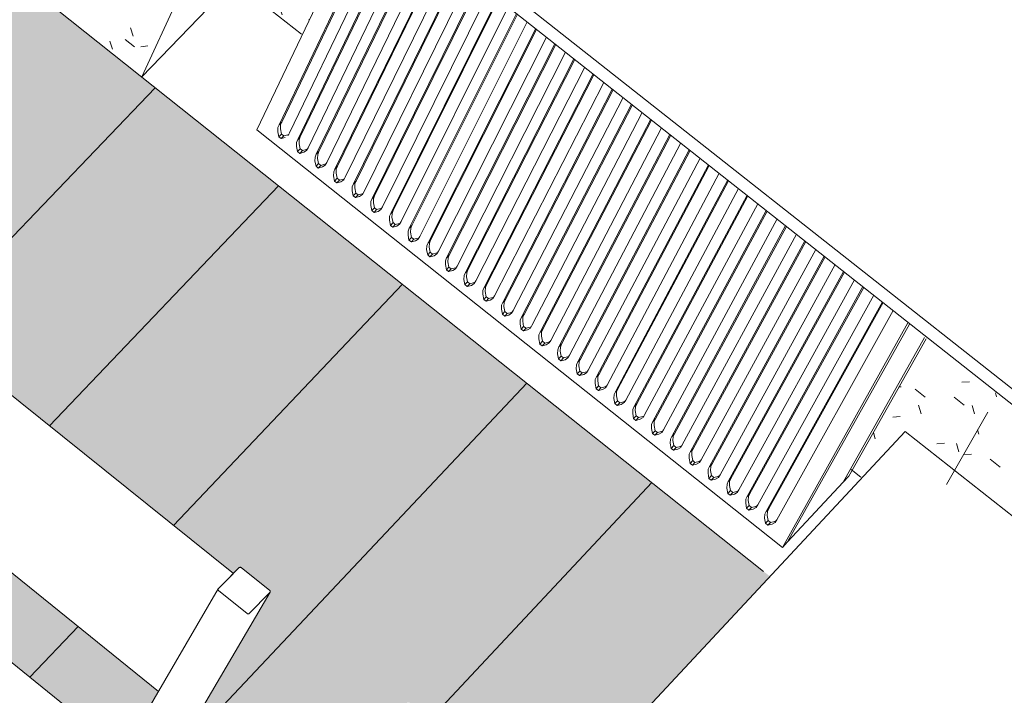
# Model space of a CAD drawing. Header units: centimetres. Extents: x 1151.07 to 1152.71, y 1902.53 to 1904.06.
# Tile 56 of 65: x 1152.18 to 1152.34, y 1903.24 to 1903.35. Entities that reach past the tile are written whole.
import ezdxf

# ---------------------------------------------------------------- set-up
doc = ezdxf.new("R2010")
doc.units = ezdxf.units.CM
for name, color, linetype, lineweight in [('Meble', 7, 'Continuous', 9), ('Okna', 7, 'Continuous', 9), ('Stropy', 7, 'Continuous', 9), ('Wyposażenie elektryczne', 7, 'Continuous', 9), ('Wyposażenie mechaniczne', 7, 'Continuous', 9), ('Wzór powierzchni', 7, 'Continuous', 9), ('Wzór powierzchni-1', 250, 'Continuous', 9), ('Wzór powierzchni-4', 10, 'Continuous', 9), ('Wzór powierzchni-7', 9, 'Continuous', 9), ('Ściany', 7, 'Continuous', 9)]:
    doc.layers.add(name, color=color, linetype=linetype, lineweight=lineweight)
doc.layers.add('Wzór powierzchni-2', color=7, linetype='Continuous', lineweight=9, true_color=0xedebe7)

# ---------------------------------------------------------------- blocks, each defined once
blk = doc.blocks.new('FP_8-Aksono Kopia 1')
at = {"layer": 'Wzór powierzchni-2'}
h = blk.add_hatch(color=256, dxfattribs=at)
h.paths.add_polyline_path([(1152.18047, 1903.00093), (1152.20389, 1903.04115), (1152.17427, 1903.0658), (1152.16289, 1903.04503), (1152.15949, 1903.04141), (1152.1593, 1903.04144), (1152.15924, 1903.04147), (1152.15598, 1903.0442), (1152.14417, 1903.03142), (1152.17245, 1903.00766)])
h.paths.add_polyline_path([(1152.17072, 1903.06216), (1152.17085, 1903.06223), (1152.17065, 1903.06216), (1152.17068, 1903.06216)])
h.paths.add_polyline_path([(1152.09835, 1903.07461), (1152.12356, 1903.10144), (1152.12365, 1903.10136), (1152.12366, 1903.10167), (1152.12695, 1903.10518), (1152.10659, 1903.12213), (1152.09767, 1903.10299), (1152.09412, 1903.09928), (1152.09394, 1903.09931), (1152.09388, 1903.09935), (1152.08961, 1903.10297), (1152.07607, 1903.0886), (1152.09031, 1903.07664), (1152.09325, 1903.07988), (1152.09364, 1903.0799), (1152.09802, 1903.07623), (1152.09802, 1903.07573), (1152.09781, 1903.07505), (1152.09805, 1903.07485)])
h.paths.add_polyline_path([(1152.12814, 1903.09763), (1152.12807, 1903.09767), (1152.12813, 1903.09763)])
h.paths.add_polyline_path([(1152.10409, 1903.12088), (1152.10422, 1903.12095), (1152.10403, 1903.12088), (1152.10406, 1903.12088)])
h.paths.add_polyline_path([(1152.02687, 1903.13131), (1152.027, 1903.13153), (1152.02706, 1903.13146), (1152.02712, 1903.13158), (1152.02716, 1903.13162), (1152.02676, 1903.13155), (1152.02682, 1903.13156), (1152.02687, 1903.13132)])
h.paths.add_polyline_path([(1152.03252, 1903.13314), (1152.05764, 1903.15935), (1152.05766, 1903.15938), (1152.05775, 1903.15941), (1152.05782, 1903.15938), (1152.05783, 1903.15969), (1152.05944, 1903.16137), (1152.03979, 1903.17772), (1152.03187, 1903.1578), (1152.02841, 1903.15425), (1152.02822, 1903.15427), (1152.02817, 1903.15431), (1152.02397, 1903.15791), (1152.02399, 1903.15804), (1152.0252, 1903.16117), (1152.00933, 1903.14464), (1152.02211, 1903.13392), (1152.02231, 1903.13495), (1152.02234, 1903.13495), (1152.02241, 1903.13521), (1152.02243, 1903.13521), (1152.02247, 1903.13561), (1152.02607, 1903.13954), (1152.02646, 1903.13956), (1152.03076, 1903.13595), (1152.03076, 1903.13542), (1152.03062, 1903.13473), (1152.03079, 1903.13459)])
h.paths.add_polyline_path([(1152.26753, 1903.14128), (1152.28255, 1903.15759), (1152.27022, 1903.16757), (1152.26593, 1903.15705), (1152.26255, 1903.15344), (1152.26246, 1903.1534), (1152.26226, 1903.15347), (1152.25901, 1903.15611), (1152.25484, 1903.15159), (1152.25709, 1903.14977)])
h.paths.add_polyline_path([(1152.26285, 1903.15401), (1152.26286, 1903.15419), (1152.26285, 1903.15417)])
h.paths.add_polyline_path([(1152.26307, 1903.15477), (1152.26324, 1903.15498), (1152.26316, 1903.1549)])
h.paths.add_polyline_path([(1152.06224, 1903.15573), (1152.06217, 1903.15577), (1152.06223, 1903.15573)])
h.paths.add_polyline_path([(1152.26708, 1903.16459), (1152.26718, 1903.1647), (1152.26712, 1903.16475), (1152.26707, 1903.1646)])
h.paths.add_polyline_path([(1152.03713, 1903.17663), (1152.03726, 1903.1767), (1152.03707, 1903.17664), (1152.0371, 1903.17663)])
h.paths.add_polyline_path([(1151.95929, 1903.18805), (1151.95941, 1903.1882), (1151.95942, 1903.18809), (1151.95952, 1903.18831), (1151.95956, 1903.18836), (1151.95918, 1903.18831), (1151.95924, 1903.18828), (1151.95929, 1903.18806)])
h.paths.add_polyline_path([(1152.12791, 1903.26691), (1152.12796, 1903.26677), (1152.12795, 1903.26693)])
h.paths.add_polyline_path([(1151.96629, 1903.18868), (1151.96849, 1903.19094), (1151.9669, 1903.19232), (1151.9669, 1903.19247), (1151.98067, 1903.23363), (1151.98075, 1903.23357), (1151.98072, 1903.23387), (1151.98306, 1903.23626), (1151.96501, 1903.25125), (1151.95405, 1903.23973), (1151.95285, 1903.23853), (1151.95271, 1903.23847), (1151.9524, 1903.23864), (1151.94851, 1903.24188), (1151.94842, 1903.24205), (1151.94855, 1903.24228), (1151.94937, 1903.24315), (1151.95021, 1903.24404), (1151.96055, 1903.25519), (1151.96219, 1903.26019), (1151.96221, 1903.2602), (1151.96222, 1903.26103), (1151.96229, 1903.26312), (1151.96259, 1903.27178), (1151.96275, 1903.27683), (1151.96278, 1903.27786), (1151.96298, 1903.28283), (1151.96318, 1903.28923), (1151.96325, 1903.28985), (1151.96678, 1903.29343), (1151.96719, 1903.29343), (1151.96832, 1903.29268), (1151.99783, 1903.32254), (1151.99802, 1903.32499), (1152.00151, 1903.32853), (1152.00193, 1903.32853), (1152.00608, 1903.3255), (1152.00609, 1903.32494), (1152.00442, 1903.29497), (1152.00456, 1903.29503), (1152.02455, 1903.27861), (1152.05364, 1903.30826), (1152.05367, 1903.3083), (1152.05374, 1903.30833), (1152.05381, 1903.3083), (1152.05378, 1903.30857), (1152.05724, 1903.3121), (1152.05762, 1903.3121), (1152.0618, 1903.30871), (1152.06189, 1903.30836), (1152.06202, 1903.30841), (1152.07365, 1903.29896), (1152.09159, 1903.3173), (1152.09162, 1903.31735), (1152.09189, 1903.3179), (1152.09229, 1903.31871), (1152.09753, 1903.32919), (1152.09797, 1903.33011), (1152.09869, 1903.33154), (1152.09942, 1903.333), (1152.10699, 1903.34808), (1152.10705, 1903.34808), (1152.10706, 1903.34836), (1152.11024, 1903.35142), (1152.1106, 1903.35141), (1152.11481, 1903.34799), (1152.11481, 1903.34762), (1152.11429, 1903.34659), (1152.15109, 1903.31707), (1152.15196, 1903.31792), (1152.15232, 1903.31791), (1152.15657, 1903.3145), (1152.15657, 1903.31408), (1152.14066, 1903.28423), (1152.13831, 1903.27888), (1152.13552, 1903.26588), (1152.1321, 1903.26238), (1152.13198, 1903.26237), (1152.13184, 1903.26242), (1152.12772, 1903.26579), (1152.12765, 1903.2659), (1152.12812, 1903.26833), (1152.12075, 1903.26065), (1152.13965, 1903.24528), (1152.15614, 1903.26263), (1152.1566, 1903.2635), (1152.15821, 1903.26646), (1152.16572, 1903.28012), (1152.16655, 1903.28165), (1152.16681, 1903.28212), (1152.1725, 1903.29238), (1152.17258, 1903.29233), (1152.1726, 1903.29262), (1152.17575, 1903.29574), (1152.17611, 1903.29573), (1152.18039, 1903.2923), (1152.18044, 1903.29197), (1152.17983, 1903.29087), (1152.21732, 1903.26078), (1152.21818, 1903.26166), (1152.21855, 1903.26164), (1152.22287, 1903.25817), (1152.22292, 1903.25785), (1152.20573, 1903.22857), (1152.20312, 1903.22339), (1152.19937, 1903.21106), (1152.19596, 1903.2075), (1152.19589, 1903.20747), (1152.1957, 1903.20754), (1152.19144, 1903.21104), (1152.18723, 1903.20658), (1152.20675, 1903.1907), (1152.22307, 1903.20802), (1152.22312, 1903.20812), (1152.22368, 1903.20913), (1152.22517, 1903.2116), (1152.22873, 1903.21748), (1152.22894, 1903.21777), (1152.22984, 1903.21931), (1152.23004, 1903.2196), (1152.23094, 1903.22114), (1152.23115, 1903.22143), (1152.23221, 1903.22325), (1152.2324, 1903.22356), (1152.24085, 1903.23742), (1152.24094, 1903.23737), (1152.24095, 1903.23767), (1152.24407, 1903.24086), (1152.24444, 1903.24085), (1152.24879, 1903.23735), (1152.24885, 1903.23702), (1152.24819, 1903.23595), (1152.26669, 1903.22108), (1152.27153, 1903.22987), (1152.29993, 1903.26031), (1152.06728, 1903.44535), (1152.02634, 1903.40429), (1152.02566, 1903.40222), (1152.01921, 1903.39575), (1152.01849, 1903.39634), (1152.01849, 1903.39642), (1151.87766, 1903.25521), (1151.95473, 1903.19052), (1151.95479, 1903.19134), (1151.95489, 1903.19189), (1151.95492, 1903.19178), (1151.95495, 1903.19229), (1151.95855, 1903.19617), (1151.95893, 1903.19619), (1151.96315, 1903.19264), (1151.96315, 1903.19203), (1151.96308, 1903.19138), (1151.96559, 1903.18928)])
h.paths.add_polyline_path([(1152.25084, 1903.1923), (1152.25615, 1903.20194), (1152.23692, 1903.21746), (1152.23129, 1903.20811), (1152.23151, 1903.20794), (1152.2502, 1903.19282)])
h.paths.add_polyline_path([(1151.97753, 1903.20023), (1151.99146, 1903.21446), (1151.9915, 1903.21448), (1151.99157, 1903.21451), (1151.99164, 1903.21452), (1151.99161, 1903.21475), (1151.99326, 1903.21644), (1151.98527, 1903.22302), (1151.97948, 1903.20596)])
h.paths.add_polyline_path([(1152.22776, 1903.20439), (1152.22781, 1903.20442), (1152.22778, 1903.20442)])
h.paths.add_polyline_path([(1152.22771, 1903.20436), (1152.22781, 1903.20448), (1152.22772, 1903.20438)])
h.paths.add_polyline_path([(1152.19623, 1903.20811), (1152.19623, 1903.20831), (1152.19621, 1903.20828)])
h.paths.add_polyline_path([(1151.99598, 1903.21089), (1151.99602, 1903.21097), (1151.99592, 1903.2109), (1151.99598, 1903.21089)])
h.paths.add_polyline_path([(1152.22883, 1903.21758), (1152.22897, 1903.21789), (1152.22888, 1903.21766)])
h.paths.add_polyline_path([(1152.19955, 1903.21933), (1152.19964, 1903.21944), (1152.19958, 1903.21944), (1152.19955, 1903.21935)])
h.paths.add_polyline_path([(1152.22994, 1903.21941), (1152.23008, 1903.21972), (1152.22998, 1903.21949)])
h.paths.add_polyline_path([(1152.19961, 1903.21953), (1152.19966, 1903.21976), (1152.19961, 1903.21972), (1152.19961, 1903.21967)])
h.paths.add_polyline_path([(1152.23105, 1903.22124), (1152.23119, 1903.22156), (1152.23109, 1903.22133)])
h.paths.add_polyline_path([(1152.23327, 1903.22491), (1152.23337, 1903.22517), (1152.23337, 1903.22512)])
h.paths.add_polyline_path([(1152.20232, 1903.22498), (1152.20236, 1903.22502), (1152.20234, 1903.22501)])
h.paths.add_polyline_path([(1152.20227, 1903.22496), (1152.20235, 1903.22506), (1152.20228, 1903.22498)])
h.paths.add_polyline_path([(1152.2355, 1903.2286), (1152.23564, 1903.22892), (1152.23554, 1903.22869)])
h.paths.add_polyline_path([(1151.98514, 1903.22997), (1151.98518, 1903.23004), (1151.98507, 1903.22997), (1151.98514, 1903.22997)])
h.paths.add_polyline_path([(1152.23662, 1903.23045), (1152.23673, 1903.23072), (1152.23673, 1903.23067)])
h.paths.add_polyline_path([(1152.20028, 1903.23319), (1152.20531, 1903.24183), (1152.20552, 1903.24212), (1152.20573, 1903.24263), (1152.16937, 1903.27197), (1152.16412, 1903.26236), (1152.16421, 1903.26236), (1152.2002, 1903.23325)])
h.paths.add_polyline_path([(1152.24539, 1903.2333), (1152.24567, 1903.23377), (1152.24547, 1903.23371), (1152.24558, 1903.23371), (1152.24541, 1903.23335), (1152.24539, 1903.23332)])
h.paths.add_polyline_path([(1152.23886, 1903.23417), (1152.23901, 1903.23449), (1152.23891, 1903.23426)])
h.paths.add_polyline_path([(1152.20326, 1903.23824), (1152.20345, 1903.23864), (1152.2033, 1903.23832)])
h.paths.add_polyline_path([(1151.95327, 1903.23906), (1151.95388, 1903.23959), (1151.95346, 1903.23923), (1151.95335, 1903.23913)])
h.paths.add_polyline_path([(1152.20434, 1903.24008), (1152.20447, 1903.24039), (1152.20438, 1903.24016)])
h.paths.add_polyline_path([(1151.95492, 1903.24076), (1151.9554, 1903.2412), (1151.95615, 1903.24203), (1151.95608, 1903.24203), (1151.95579, 1903.24165), (1151.95507, 1903.2409)])
h.paths.add_polyline_path([(1152.20541, 1903.24193), (1152.20555, 1903.24224), (1152.20546, 1903.24202)])
h.paths.add_polyline_path([(1151.96405, 1903.25044), (1151.96455, 1903.2509), (1151.96417, 1903.25056)])
h.paths.add_polyline_path([(1152.21946, 1903.25415), (1152.21974, 1903.25462), (1152.21965, 1903.25456), (1152.21954, 1903.25429), (1152.21947, 1903.25416)])
h.paths.add_polyline_path([(1152.16061, 1903.25874), (1152.16072, 1903.2589), (1152.16063, 1903.25877)])
h.paths.add_polyline_path([(1152.16056, 1903.25872), (1152.16064, 1903.2588), (1152.16057, 1903.25874)])
h.paths.add_polyline_path([(1152.13257, 1903.26466), (1152.1327, 1903.26484), (1152.13263, 1903.26482), (1152.13258, 1903.26469)])
h.paths.add_polyline_path([(1152.13284, 1903.26543), (1152.13279, 1903.2655), (1152.13282, 1903.26544), (1152.13284, 1903.26543)])
h.paths.add_polyline_path([(1152.13284, 1903.26573), (1152.13296, 1903.26604), (1152.1329, 1903.26603), (1152.13288, 1903.26593)])
h.paths.add_polyline_path([(1151.9706, 1903.26888), (1151.99629, 1903.29488), (1151.99632, 1903.29491), (1151.9964, 1903.29493), (1151.99643, 1903.29493), (1151.99645, 1903.29577), (1151.99655, 1903.29764), (1151.99668, 1903.30129), (1151.97084, 1903.27504), (1151.9706, 1903.269)])
h.paths.add_polyline_path([(1152.13719, 1903.28069), (1152.13726, 1903.28076), (1152.1372, 1903.28071)])
h.paths.add_polyline_path([(1152.13724, 1903.28071), (1152.13728, 1903.28075), (1152.13726, 1903.28074)])
h.paths.add_polyline_path([(1152.17697, 1903.28831), (1152.17724, 1903.28879), (1152.17714, 1903.28873), (1152.17704, 1903.28844), (1152.17698, 1903.28832)])
h.paths.add_polyline_path([(1152.13509, 1903.28894), (1152.1373, 1903.29309), (1152.13801, 1903.29443), (1152.14015, 1903.2986), (1152.1046, 1903.32728), (1152.0997, 1903.3174), (1152.09983, 1903.31744), (1152.13509, 1903.28895)])
h.paths.add_polyline_path([(1152.00437, 1903.29498), (1152.0044, 1903.29507), (1152.00437, 1903.29503)])
h.paths.add_polyline_path([(1152.05819, 1903.30475), (1152.05823, 1903.30482), (1152.05813, 1903.30476), (1152.05819, 1903.30475)])
h.paths.add_polyline_path([(1152.15316, 1903.31054), (1152.15341, 1903.31102), (1152.15332, 1903.31097), (1152.15321, 1903.31066), (1152.15316, 1903.31055)])
h.paths.add_polyline_path([(1152.09618, 1903.31387), (1152.09625, 1903.31398), (1152.09618, 1903.31389)])
h.paths.add_polyline_path([(1152.09623, 1903.3139), (1152.09629, 1903.31398), (1152.09623, 1903.31391)])
h.paths.add_polyline_path([(1152.11139, 1903.34411), (1152.11163, 1903.3446), (1152.11154, 1903.34454), (1152.11149, 1903.34434), (1152.11139, 1903.34413)])
blk = doc.blocks.new('FP_17-Aksono Kopia 1')
at = {"layer": 'Wzór powierzchni-4'}
for p, q in [((1152.20184, 1903.34354), (1152.20143, 1903.34481)), ((1152.1987, 1903.34151), (1152.19829, 1903.34278)), ((1152.20061, 1903.34304), (1152.20207, 1903.34187)), ((1152.2041, 1903.34202), (1152.20304, 1903.34191)), ((1152.20321, 1903.33732), (1152.20314, 1903.33731)), ((1152.3321, 1903.28223), (1152.33191, 1903.28287)), ((1152.33097, 1903.27916), (1152.32981, 1903.27908)), ((1152.33384, 1903.27835), (1152.33538, 1903.27713))]:
    blk.add_line(p, q, dxfattribs=at)
blk = doc.blocks.new('FP_24-Aksono Kopia 1')
at = {"layer": 'Wzór powierzchni-4'}
for p, q in [((1152.22652, 1903.36935), (1152.22544, 1903.36922)), ((1152.22755, 1903.36742), (1152.22904, 1903.36624)), ((1152.23314, 1903.36539), (1152.23205, 1903.36526)), ((1152.23537, 1903.363), (1152.23496, 1903.36431)), ((1152.22433, 1903.36062), (1152.22392, 1903.36192)), ((1152.23088, 1903.36135), (1152.23238, 1903.36017)), ((1152.23209, 1903.36089), (1152.23168, 1903.36219)), ((1152.22988, 1903.36028), (1152.2288, 1903.36015)), ((1152.22334, 1903.35953), (1152.22227, 1903.3594)), ((1152.22285, 1903.35744), (1152.22434, 1903.35627)), ((1152.22852, 1903.35637), (1152.23001, 1903.35519)), ((1152.22992, 1903.35557), (1152.22884, 1903.35545)), ((1152.23005, 1903.35485), (1152.22964, 1903.35615)), ((1152.22015, 1903.35447), (1152.21908, 1903.35435)), ((1152.22803, 1903.34886), (1152.22762, 1903.35015)), ((1152.22479, 1903.34681), (1152.22438, 1903.34809)), ((1152.22501, 1903.34895), (1152.22649, 1903.34778)), ((1152.22904, 1903.34612), (1152.22892, 1903.34611)), ((1152.33064, 1903.29031), (1152.32948, 1903.29022)), ((1152.32015, 1903.28953), (1152.31982, 1903.28951)), ((1152.32232, 1903.28915), (1152.32384, 1903.28794)), ((1152.33484, 1903.28799), (1152.33467, 1903.2886)), ((1152.32831, 1903.2879), (1152.32984, 1903.28669)), ((1152.3232, 1903.28538), (1152.32283, 1903.28667)), ((1152.33145, 1903.28535), (1152.33108, 1903.28665)), ((1152.32, 1903.28493), (1152.31885, 1903.28484)), ((1152.31616, 1903.28153), (1152.31588, 1903.28249)), ((1152.3268, 1903.28082), (1152.32565, 1903.28074)), ((1152.32902, 1903.27952), (1152.32864, 1903.2808))]:
    blk.add_line(p, q, dxfattribs=at)
blk = doc.blocks.new('FP_34-Aksono Kopia 1')
at = {"layer": 'Wzór powierzchni-7'}
for p, q in [((1152.20527, 1903.3356), (1152.12787, 1903.25484)), ((1152.22426, 1903.3205), (1152.18898, 1903.28349)), ((1152.24333, 1903.30532), (1152.20808, 1903.26813)), ((1152.2625, 1903.29008), (1152.20772, 1903.23198)), ((1152.28176, 1903.27476), (1152.24759, 1903.23832)), ((1152.19337, 1903.25262), (1152.18592, 1903.24477))]:
    blk.add_line(p, q, dxfattribs=at)

msp = doc.modelspace()

# ---------------------------------------------------------------- linework, layer by layer
at = {"layer": 'Meble'}
for p, q in [((1152.17957, 1903.29108), (1152.21731, 1903.26076)), ((1152.20578, 1903.24259), (1152.16852, 1903.27265)), ((1152.16417, 1903.26239), (1152.20028, 1903.23319)), ((1152.21557, 1903.25902), (1152.21818, 1903.26166)), ((1152.21855, 1903.26164), (1152.22287, 1903.25817)), ((1152.21722, 1903.26068), (1152.21557, 1903.25902)), ((1152.21726, 1903.26072), (1152.21722, 1903.26068)), ((1152.19768, 1903.22875), (1152.21497, 1903.2584)), ((1152.21499, 1903.25843), (1152.21554, 1903.25899)), ((1152.21557, 1903.25902), (1152.21553, 1903.25897)), ((1152.22295, 1903.25788), (1152.20576, 1903.22863)), ((1152.21937, 1903.25463), (1152.21505, 1903.25811)), ((1152.22292, 1903.25785), (1152.21974, 1903.25462))]:
    msp.add_line(p, q, dxfattribs=at)
for points in [[(1152.21818, 1903.26166, 0), (1152.21822, 1903.26169, 0), (1152.21827, 1903.26171, 0), (1152.21833, 1903.26172, 0), (1152.21838, 1903.26172, 0), (1152.21844, 1903.2617, 0), (1152.2185, 1903.26168, 0), (1152.21855, 1903.26164, 0)], [(1152.21505, 1903.25811, 0), (1152.21501, 1903.25815, 0), (1152.21497, 1903.2582, 0), (1152.21495, 1903.25825, 0), (1152.21494, 1903.2583, 0), (1152.21495, 1903.25835, 0), (1152.21496, 1903.25839, 0), (1152.21499, 1903.25843, 0)], [(1152.22287, 1903.25817, 0), (1152.22291, 1903.25813, 0), (1152.22294, 1903.25808, 0), (1152.22297, 1903.25803, 0), (1152.22298, 1903.25798, 0), (1152.22297, 1903.25793, 0), (1152.22295, 1903.25789, 0), (1152.22292, 1903.25785, 0)], [(1152.21974, 1903.25462, 0), (1152.2197, 1903.25459, 0), (1152.21965, 1903.25457, 0), (1152.2196, 1903.25456, 0), (1152.21954, 1903.25456, 0), (1152.21948, 1903.25457, 0), (1152.21942, 1903.2546, 0), (1152.21937, 1903.25463, 0)]]:
    msp.add_polyline3d(points, dxfattribs=at)
at = {"layer": 'Okna'}
for p, q in [((1152.21737, 1903.38371), (1152.33867, 1903.2881)), ((1152.33772, 1903.28645), (1152.21657, 1903.38198))]:
    msp.add_line(p, q, dxfattribs=at)
at = {"layer": 'Stropy'}
msp.add_line((1152.29896, 1903.26108), (1152.06728, 1903.44535), dxfattribs=at)
at = {"layer": 'Wyposażenie elektryczne'}
for p, q in [((1152.32077, 1903.28266), (1152.27153, 1903.22987)), ((1152.3691, 1903.24444), (1152.32077, 1903.28266))]:
    msp.add_line(p, q, dxfattribs=at)
at = {"layer": 'Wyposażenie mechaniczne'}
for p, q in [((1152.23804, 1903.36495), (1152.22091, 1903.3291)), ((1152.22434, 1903.32989), (1152.24034, 1903.36323)), ((1152.24048, 1903.36311), (1152.22474, 1903.33031)), ((1152.24198, 1903.36194), (1152.22594, 1903.32862)), ((1152.2272, 1903.32762), (1152.24327, 1903.36092)), ((1152.2276, 1903.32804), (1152.24341, 1903.3608)), ((1152.24491, 1903.35963), (1152.2288, 1903.32635)), ((1152.23006, 1903.32535), (1152.2462, 1903.35861)), ((1152.23046, 1903.32577), (1152.24632, 1903.35843)), ((1152.24785, 1903.35732), (1152.23166, 1903.32407)), ((1152.23292, 1903.32307), (1152.24914, 1903.3563)), ((1152.23332, 1903.32349), (1152.24928, 1903.35617)), ((1152.25078, 1903.355), (1152.23452, 1903.3218)), ((1152.23579, 1903.3208), (1152.25208, 1903.35398)), ((1152.23619, 1903.32122), (1152.25221, 1903.35386)), ((1152.25372, 1903.35268), (1152.23739, 1903.31952)), ((1152.23865, 1903.31852), (1152.25502, 1903.35166)), ((1152.23905, 1903.31894), (1152.25515, 1903.35154)), ((1152.25666, 1903.35036), (1152.24026, 1903.31724)), ((1152.24152, 1903.31624), (1152.25796, 1903.34934)), ((1152.24192, 1903.31666), (1152.25809, 1903.34922)), ((1152.25961, 1903.34804), (1152.24313, 1903.31496)), ((1152.24439, 1903.31396), (1152.2609, 1903.34702)), ((1152.24479, 1903.31438), (1152.26104, 1903.3469)), ((1152.26255, 1903.34572), (1152.246, 1903.31268)), ((1152.24727, 1903.31168), (1152.26385, 1903.3447)), ((1152.26398, 1903.34458), (1152.24767, 1903.3121)), ((1152.2655, 1903.3434), (1152.24888, 1903.3104)), ((1152.25014, 1903.30939), (1152.2668, 1903.34237)), ((1152.26693, 1903.34225), (1152.25054, 1903.30982)), ((1152.26845, 1903.34107), (1152.25175, 1903.30811)), ((1152.25302, 1903.30711), (1152.26975, 1903.34005)), ((1152.26988, 1903.33993), (1152.25342, 1903.30753)), ((1152.2714, 1903.33874), (1152.25463, 1903.30583)), ((1152.2559, 1903.30482), (1152.2727, 1903.33772)), ((1152.27283, 1903.3376), (1152.2563, 1903.30525)), ((1152.27435, 1903.33642), (1152.25751, 1903.30354)), ((1152.25878, 1903.30253), (1152.27565, 1903.33539)), ((1152.27578, 1903.33527), (1152.25918, 1903.30296)), ((1152.27731, 1903.33409), (1152.2604, 1903.30125)), ((1152.26167, 1903.30024), (1152.27861, 1903.33306)), ((1152.27874, 1903.33294), (1152.26207, 1903.30067)), ((1152.28027, 1903.33175), (1152.26328, 1903.29896)), ((1152.22474, 1903.33031), (1152.22434, 1903.32989)), ((1152.26455, 1903.29795), (1152.28157, 1903.33073)), ((1152.2817, 1903.33061), (1152.26495, 1903.29838)), ((1152.28323, 1903.32942), (1152.26617, 1903.29667)), ((1152.22091, 1903.3291), (1152.30185, 1903.26477)), ((1152.2243, 1903.32803), (1152.22471, 1903.32845)), ((1152.22466, 1903.32775), (1152.2243, 1903.32803)), ((1152.22466, 1903.32775), (1152.22506, 1903.32817)), ((1152.22528, 1903.32792), (1152.22466, 1903.32775)), ((1152.22471, 1903.32845), (1152.22506, 1903.32817)), ((1152.2272, 1903.32762), (1152.2276, 1903.32804)), ((1152.26744, 1903.29566), (1152.28453, 1903.32839)), ((1152.28466, 1903.32828), (1152.26784, 1903.29608)), ((1152.28619, 1903.32708), (1152.26906, 1903.29437)), ((1152.22751, 1903.32548), (1152.22716, 1903.32576)), ((1152.22717, 1903.32577), (1152.22756, 1903.32618)), ((1152.22751, 1903.32548), (1152.22792, 1903.3259)), ((1152.22756, 1903.32618), (1152.22792, 1903.3259)), ((1152.23006, 1903.32535), (1152.23046, 1903.32577)), ((1152.27033, 1903.29336), (1152.2875, 1903.32605)), ((1152.28762, 1903.32594), (1152.27073, 1903.29379)), ((1152.23002, 1903.32349), (1152.23042, 1903.32391)), ((1152.23037, 1903.32321), (1152.23002, 1903.32349)), ((1152.23037, 1903.32321), (1152.23078, 1903.32363)), ((1152.23042, 1903.32391), (1152.23078, 1903.32363)), ((1152.23292, 1903.32307), (1152.23332, 1903.32349)), ((1152.28916, 1903.32475), (1152.27195, 1903.29208)), ((1152.27322, 1903.29107), (1152.29046, 1903.32372)), ((1152.29058, 1903.3236), (1152.27362, 1903.29149)), ((1152.29212, 1903.32241), (1152.27484, 1903.28978)), ((1152.23288, 1903.32122), (1152.23328, 1903.32164)), ((1152.23323, 1903.32094), (1152.23288, 1903.32122)), ((1152.23323, 1903.32094), (1152.23364, 1903.32136)), ((1152.23328, 1903.32164), (1152.23364, 1903.32136)), ((1152.23579, 1903.3208), (1152.23619, 1903.32122)), ((1152.27612, 1903.28877), (1152.29343, 1903.32138)), ((1152.29355, 1903.32127), (1152.27652, 1903.28919)), ((1152.23574, 1903.31894), (1152.23614, 1903.31936)), ((1152.2361, 1903.31866), (1152.23574, 1903.31894)), ((1152.2361, 1903.31866), (1152.2365, 1903.31908)), ((1152.23614, 1903.31936), (1152.2365, 1903.31908)), ((1152.23865, 1903.31852), (1152.23905, 1903.31894)), ((1152.29509, 1903.32007), (1152.27774, 1903.28748)), ((1152.27901, 1903.28647), (1152.2964, 1903.31904)), ((1152.29652, 1903.31892), (1152.27941, 1903.28689)), ((1152.29806, 1903.31772), (1152.28063, 1903.28518)), ((1152.23861, 1903.31667), (1152.23901, 1903.31709)), ((1152.23896, 1903.31639), (1152.23861, 1903.31667)), ((1152.23896, 1903.31639), (1152.23936, 1903.31681)), ((1152.23901, 1903.31709), (1152.23936, 1903.31681)), ((1152.24152, 1903.31624), (1152.24192, 1903.31666)), ((1152.28191, 1903.28416), (1152.29937, 1903.31669)), ((1152.29949, 1903.31658), (1152.28231, 1903.28459)), ((1152.24148, 1903.31439), (1152.24188, 1903.31481)), ((1152.24183, 1903.31411), (1152.24148, 1903.31439)), ((1152.24183, 1903.31411), (1152.24223, 1903.31453)), ((1152.24188, 1903.31481), (1152.24223, 1903.31453)), ((1152.24439, 1903.31396), (1152.24479, 1903.31438)), ((1152.30104, 1903.31538), (1152.28353, 1903.28288)), ((1152.28481, 1903.28186), (1152.30234, 1903.31435)), ((1152.30246, 1903.31424), (1152.28521, 1903.28229)), ((1152.30401, 1903.31303), (1152.28643, 1903.28057)), ((1152.24434, 1903.31211), (1152.24475, 1903.31253)), ((1152.2447, 1903.31183), (1152.24434, 1903.31211)), ((1152.2447, 1903.31183), (1152.2451, 1903.31225)), ((1152.24475, 1903.31253), (1152.2451, 1903.31225)), ((1152.24767, 1903.3121), (1152.24727, 1903.31168)), ((1152.28771, 1903.27956), (1152.30532, 1903.312)), ((1152.30544, 1903.31189), (1152.28811, 1903.27998)), ((1152.24722, 1903.30983), (1152.24762, 1903.31025)), ((1152.24757, 1903.30955), (1152.24722, 1903.30983)), ((1152.24757, 1903.30955), (1152.24797, 1903.30997)), ((1152.24762, 1903.31025), (1152.24797, 1903.30997)), ((1152.25054, 1903.30982), (1152.25014, 1903.30939)), ((1152.30699, 1903.31068), (1152.28934, 1903.27826)), ((1152.29062, 1903.27725), (1152.3083, 1903.30965)), ((1152.30841, 1903.30954), (1152.29102, 1903.27768)), ((1152.30997, 1903.30834), (1152.29224, 1903.27596)), ((1152.25009, 1903.30755), (1152.25049, 1903.30797)), ((1152.25044, 1903.30726), (1152.25009, 1903.30755)), ((1152.25044, 1903.30726), (1152.25084, 1903.30769)), ((1152.25049, 1903.30797), (1152.25084, 1903.30769)), ((1152.25342, 1903.30753), (1152.25302, 1903.30711)), ((1152.29352, 1903.27494), (1152.31128, 1903.3073)), ((1152.31139, 1903.3072), (1152.29392, 1903.27537)), ((1152.25296, 1903.30526), (1152.25336, 1903.30569)), ((1152.25332, 1903.30498), (1152.25296, 1903.30526)), ((1152.25332, 1903.30498), (1152.25372, 1903.3054)), ((1152.25336, 1903.30569), (1152.25372, 1903.3054)), ((1152.2563, 1903.30525), (1152.2559, 1903.30482)), ((1152.31295, 1903.30598), (1152.29515, 1903.27365)), ((1152.29643, 1903.27263), (1152.31426, 1903.30495)), ((1152.31437, 1903.30484), (1152.29683, 1903.27306)), ((1152.25584, 1903.30298), (1152.25624, 1903.3034)), ((1152.2562, 1903.30269), (1152.25584, 1903.30298)), ((1152.2562, 1903.30269), (1152.2566, 1903.30312)), ((1152.25624, 1903.3034), (1152.2566, 1903.30312)), ((1152.25918, 1903.30296), (1152.25878, 1903.30253)), ((1152.31593, 1903.30363), (1152.29806, 1903.27134)), ((1152.29934, 1903.27032), (1152.31725, 1903.3026)), ((1152.31736, 1903.30249), (1152.29974, 1903.27075)), ((1152.25872, 1903.30069), (1152.25912, 1903.30111)), ((1152.25908, 1903.30041), (1152.25872, 1903.30069)), ((1152.25908, 1903.30041), (1152.25948, 1903.30083)), ((1152.25912, 1903.30111), (1152.25948, 1903.30083)), ((1152.26207, 1903.30067), (1152.26167, 1903.30024)), ((1152.31892, 1903.30128), (1152.30097, 1903.26902)), ((1152.30185, 1903.26477), (1152.32119, 1903.29938)), ((1152.30264, 1903.26562), (1152.32141, 1903.29918)), ((1152.32141, 1903.29918), (1152.30264, 1903.26562)), ((1152.2616, 1903.2984), (1152.262, 1903.29883)), ((1152.26196, 1903.29812), (1152.2616, 1903.2984)), ((1152.26196, 1903.29812), (1152.26236, 1903.29854)), ((1152.262, 1903.29883), (1152.26236, 1903.29854)), ((1152.26495, 1903.29838), (1152.26455, 1903.29795)), ((1152.26448, 1903.29611), (1152.26488, 1903.29654)), ((1152.26484, 1903.29583), (1152.26448, 1903.29611)), ((1152.26484, 1903.29583), (1152.26524, 1903.29625)), ((1152.26488, 1903.29654), (1152.26524, 1903.29625)), ((1152.26784, 1903.29608), (1152.26744, 1903.29566)), ((1152.32375, 1903.29712), (1152.31122, 1903.27481)), ((1152.31122, 1903.27481), (1152.32375, 1903.29712)), ((1152.32399, 1903.29692), (1152.31208, 1903.27574)), ((1152.26737, 1903.29382), (1152.26777, 1903.29424)), ((1152.26773, 1903.29353), (1152.26737, 1903.29382)), ((1152.26773, 1903.29353), (1152.26813, 1903.29396)), ((1152.26777, 1903.29424), (1152.26813, 1903.29396)), ((1152.27073, 1903.29379), (1152.27033, 1903.29336)), ((1152.27026, 1903.29152), (1152.27066, 1903.29195)), ((1152.27061, 1903.29124), (1152.27026, 1903.29152)), ((1152.27061, 1903.29124), (1152.27101, 1903.29167)), ((1152.27066, 1903.29195), (1152.27101, 1903.29167)), ((1152.27362, 1903.29149), (1152.27322, 1903.29107)), ((1152.27315, 1903.28923), (1152.27355, 1903.28965)), ((1152.2735, 1903.28894), (1152.27315, 1903.28923)), ((1152.2735, 1903.28894), (1152.2739, 1903.28937)), ((1152.27355, 1903.28965), (1152.2739, 1903.28937)), ((1152.27652, 1903.28919), (1152.27612, 1903.28877)), ((1152.27604, 1903.28693), (1152.27644, 1903.28736)), ((1152.2764, 1903.28665), (1152.2768, 1903.28707)), ((1152.27644, 1903.28736), (1152.2768, 1903.28707)), ((1152.2764, 1903.28665), (1152.27604, 1903.28693)), ((1152.27941, 1903.28689), (1152.27901, 1903.28647)), ((1152.27893, 1903.28463), (1152.27933, 1903.28506)), ((1152.27929, 1903.28435), (1152.27893, 1903.28463)), ((1152.27929, 1903.28435), (1152.27969, 1903.28477)), ((1152.27933, 1903.28506), (1152.27969, 1903.28477)), ((1152.28231, 1903.28459), (1152.28191, 1903.28416)), ((1152.28183, 1903.28233), (1152.28223, 1903.28276)), ((1152.28219, 1903.28205), (1152.28259, 1903.28247)), ((1152.28223, 1903.28276), (1152.28259, 1903.28247)), ((1152.28219, 1903.28205), (1152.28183, 1903.28233)), ((1152.28521, 1903.28229), (1152.28481, 1903.28186)), ((1152.28473, 1903.28003), (1152.28513, 1903.28046)), ((1152.28508, 1903.27975), (1152.28473, 1903.28003)), ((1152.28508, 1903.27975), (1152.28548, 1903.28017)), ((1152.28513, 1903.28046), (1152.28548, 1903.28017)), ((1152.28811, 1903.27998), (1152.28771, 1903.27956)), ((1152.28762, 1903.27773), (1152.28803, 1903.27815)), ((1152.28798, 1903.27744), (1152.28838, 1903.27787)), ((1152.28803, 1903.27815), (1152.28838, 1903.27787)), ((1152.28798, 1903.27744), (1152.28762, 1903.27773)), ((1152.29102, 1903.27768), (1152.29062, 1903.27725)), ((1152.29053, 1903.27542), (1152.29093, 1903.27585)), ((1152.29089, 1903.27514), (1152.29053, 1903.27542)), ((1152.29089, 1903.27514), (1152.29129, 1903.27556)), ((1152.29093, 1903.27585), (1152.29129, 1903.27556)), ((1152.29392, 1903.27537), (1152.29352, 1903.27494)), ((1152.31208, 1903.27574), (1152.31122, 1903.27481)), ((1152.29343, 1903.27311), (1152.29383, 1903.27354)), ((1152.29383, 1903.27354), (1152.29419, 1903.27326)), ((1152.31122, 1903.27481), (1152.30264, 1903.26562)), ((1152.29379, 1903.27283), (1152.29343, 1903.27311)), ((1152.29379, 1903.27283), (1152.29419, 1903.27326)), ((1152.29683, 1903.27306), (1152.29643, 1903.27263)), ((1152.29634, 1903.27081), (1152.29674, 1903.27123)), ((1152.2967, 1903.27052), (1152.29634, 1903.27081)), ((1152.2967, 1903.27052), (1152.2971, 1903.27095)), ((1152.29674, 1903.27123), (1152.2971, 1903.27095)), ((1152.29974, 1903.27075), (1152.29934, 1903.27032)), ((1152.29925, 1903.2685), (1152.29965, 1903.26892)), ((1152.29965, 1903.26892), (1152.3, 1903.26864)), ((1152.2996, 1903.26821), (1152.29925, 1903.2685)), ((1152.2996, 1903.26821), (1152.3, 1903.26864)), ((1152.30264, 1903.26562), (1152.30185, 1903.26477))]:
    msp.add_line(p, q, dxfattribs=at)
for points in [[(1152.2243, 1903.32803, 0), (1152.22415, 1903.32882, 0), (1152.22416, 1903.32944, 0), (1152.22434, 1903.32989, 0)], [(1152.22474, 1903.33031, 0), (1152.22456, 1903.32986, 0), (1152.22455, 1903.32924, 0), (1152.22471, 1903.32845, 0)], [(1152.22506, 1903.32817, 0), (1152.22568, 1903.32834, 0), (1152.22587, 1903.32844, 0)], [(1152.22594, 1903.32862, 0), (1152.22571, 1903.32821, 0), (1152.2257, 1903.32821, 0)], [(1152.2276, 1903.32804, 0), (1152.22742, 1903.32759, 0), (1152.22741, 1903.32697, 0), (1152.22756, 1903.32618, 0)], [(1152.22716, 1903.32576, 0), (1152.227, 1903.32655, 0), (1152.22702, 1903.32717, 0), (1152.2272, 1903.32762, 0)], [(1152.2288, 1903.32635, 0), (1152.22857, 1903.32594, 0), (1152.22814, 1903.32565, 0), (1152.22751, 1903.32548, 0)], [(1152.22792, 1903.3259, 0), (1152.22854, 1903.32607, 0), (1152.22873, 1903.32617, 0)], [(1152.23002, 1903.32349, 0), (1152.22986, 1903.32428, 0), (1152.22988, 1903.3249, 0), (1152.23006, 1903.32535, 0)], [(1152.23046, 1903.32577, 0), (1152.23028, 1903.32532, 0), (1152.23026, 1903.3247, 0), (1152.23042, 1903.32391, 0)], [(1152.23166, 1903.32407, 0), (1152.23143, 1903.32367, 0), (1152.231, 1903.32338, 0), (1152.23037, 1903.32321, 0)], [(1152.23078, 1903.32363, 0), (1152.2314, 1903.3238, 0), (1152.23159, 1903.3239, 0)], [(1152.23332, 1903.32349, 0), (1152.23314, 1903.32305, 0), (1152.23313, 1903.32243, 0), (1152.23328, 1903.32164, 0)], [(1152.23288, 1903.32122, 0), (1152.23272, 1903.32201, 0), (1152.23274, 1903.32263, 0), (1152.23292, 1903.32307, 0)], [(1152.23452, 1903.3218, 0), (1152.23429, 1903.32139, 0), (1152.23386, 1903.32111, 0), (1152.23323, 1903.32094, 0)], [(1152.23364, 1903.32136, 0), (1152.23426, 1903.32153, 0), (1152.23446, 1903.32163, 0)], [(1152.23574, 1903.31894, 0), (1152.23559, 1903.31973, 0), (1152.2356, 1903.32035, 0), (1152.23579, 1903.3208, 0)], [(1152.23619, 1903.32122, 0), (1152.236, 1903.32077, 0), (1152.23599, 1903.32016, 0), (1152.23614, 1903.31936, 0)], [(1152.23739, 1903.31952, 0), (1152.23716, 1903.31912, 0), (1152.23673, 1903.31883, 0), (1152.2361, 1903.31866, 0)], [(1152.2365, 1903.31908, 0), (1152.23713, 1903.31925, 0), (1152.23733, 1903.31936, 0)], [(1152.23905, 1903.31894, 0), (1152.23887, 1903.3185, 0), (1152.23886, 1903.31788, 0), (1152.23901, 1903.31709, 0)], [(1152.23861, 1903.31667, 0), (1152.23845, 1903.31746, 0), (1152.23847, 1903.31808, 0), (1152.23865, 1903.31852, 0)], [(1152.24026, 1903.31724, 0), (1152.24002, 1903.31684, 0), (1152.23959, 1903.31655, 0), (1152.23896, 1903.31639, 0)], [(1152.23936, 1903.31681, 0), (1152.23999, 1903.31698, 0), (1152.2402, 1903.31708, 0)], [(1152.24148, 1903.31439, 0), (1152.24132, 1903.31518, 0), (1152.24134, 1903.3158, 0), (1152.24152, 1903.31624, 0)], [(1152.24192, 1903.31666, 0), (1152.24174, 1903.31622, 0), (1152.24172, 1903.3156, 0), (1152.24188, 1903.31481, 0)], [(1152.24313, 1903.31496, 0), (1152.24289, 1903.31456, 0), (1152.24246, 1903.31428, 0), (1152.24183, 1903.31411, 0)], [(1152.24223, 1903.31453, 0), (1152.24286, 1903.3147, 0), (1152.24307, 1903.3148, 0)], [(1152.24479, 1903.31438, 0), (1152.24461, 1903.31394, 0), (1152.24459, 1903.31332, 0), (1152.24475, 1903.31253, 0)], [(1152.24434, 1903.31211, 0), (1152.24419, 1903.3129, 0), (1152.24421, 1903.31352, 0), (1152.24439, 1903.31396, 0)], [(1152.246, 1903.31268, 0), (1152.24577, 1903.31228, 0), (1152.24533, 1903.31199, 0), (1152.2447, 1903.31183, 0)], [(1152.2451, 1903.31225, 0), (1152.24573, 1903.31242, 0), (1152.24594, 1903.31253, 0)], [(1152.24722, 1903.30983, 0), (1152.24706, 1903.31062, 0), (1152.24708, 1903.31124, 0), (1152.24727, 1903.31168, 0)], [(1152.24767, 1903.3121, 0), (1152.24748, 1903.31166, 0), (1152.24746, 1903.31104, 0), (1152.24762, 1903.31025, 0)], [(1152.24888, 1903.3104, 0), (1152.24864, 1903.31, 0), (1152.2482, 1903.30971, 0), (1152.24757, 1903.30955, 0)], [(1152.24797, 1903.30997, 0), (1152.24861, 1903.31014, 0), (1152.24882, 1903.31025, 0)], [(1152.25054, 1903.30982, 0), (1152.25036, 1903.30938, 0), (1152.25034, 1903.30876, 0), (1152.25049, 1903.30797, 0)], [(1152.25009, 1903.30755, 0), (1152.24994, 1903.30834, 0), (1152.24995, 1903.30895, 0), (1152.25014, 1903.30939, 0)], [(1152.25175, 1903.30811, 0), (1152.25152, 1903.30771, 0), (1152.25108, 1903.30743, 0), (1152.25044, 1903.30726, 0)], [(1152.25084, 1903.30769, 0), (1152.25148, 1903.30785, 0), (1152.2517, 1903.30796, 0)], [(1152.25296, 1903.30526, 0), (1152.25281, 1903.30605, 0), (1152.25283, 1903.30667, 0), (1152.25302, 1903.30711, 0)], [(1152.25342, 1903.30753, 0), (1152.25323, 1903.30709, 0), (1152.25321, 1903.30648, 0), (1152.25336, 1903.30569, 0)], [(1152.25463, 1903.30583, 0), (1152.25439, 1903.30543, 0), (1152.25396, 1903.30514, 0), (1152.25332, 1903.30498, 0)], [(1152.25372, 1903.3054, 0), (1152.25436, 1903.30557, 0), (1152.25458, 1903.30568, 0)], [(1152.2563, 1903.30525, 0), (1152.25611, 1903.30481, 0), (1152.25609, 1903.30419, 0), (1152.25624, 1903.3034, 0)], [(1152.25584, 1903.30298, 0), (1152.25569, 1903.30377, 0), (1152.25571, 1903.30438, 0), (1152.2559, 1903.30482, 0)], [(1152.25751, 1903.30354, 0), (1152.25727, 1903.30314, 0), (1152.25683, 1903.30286, 0), (1152.2562, 1903.30269, 0)], [(1152.2566, 1903.30312, 0), (1152.25723, 1903.30328, 0), (1152.25746, 1903.3034, 0)], [(1152.25872, 1903.30069, 0), (1152.25857, 1903.30148, 0), (1152.25859, 1903.30209, 0), (1152.25878, 1903.30253, 0)], [(1152.25918, 1903.30296, 0), (1152.25899, 1903.30252, 0), (1152.25897, 1903.3019, 0), (1152.25912, 1903.30111, 0)], [(1152.2604, 1903.30125, 0), (1152.26015, 1903.30085, 0), (1152.25971, 1903.30057, 0), (1152.25908, 1903.30041, 0)], [(1152.25948, 1903.30083, 0), (1152.26012, 1903.30099, 0), (1152.26035, 1903.30111, 0)], [(1152.26207, 1903.30067, 0), (1152.26187, 1903.30023, 0), (1152.26185, 1903.29961, 0), (1152.262, 1903.29883, 0)], [(1152.2616, 1903.2984, 0), (1152.26145, 1903.29919, 0), (1152.26147, 1903.2998, 0), (1152.26167, 1903.30024, 0)], [(1152.26328, 1903.29896, 0), (1152.26304, 1903.29856, 0), (1152.2626, 1903.29828, 0), (1152.26196, 1903.29812, 0)], [(1152.26236, 1903.29854, 0), (1152.263, 1903.2987, 0), (1152.26323, 1903.29882, 0)], [(1152.26448, 1903.29611, 0), (1152.26434, 1903.2969, 0), (1152.26436, 1903.29751, 0), (1152.26455, 1903.29795, 0)], [(1152.26495, 1903.29838, 0), (1152.26476, 1903.29794, 0), (1152.26474, 1903.29732, 0), (1152.26488, 1903.29654, 0)], [(1152.26617, 1903.29667, 0), (1152.26592, 1903.29627, 0), (1152.26548, 1903.29599, 0), (1152.26484, 1903.29583, 0)], [(1152.26524, 1903.29625, 0), (1152.26588, 1903.29641, 0), (1152.26612, 1903.29653, 0)], [(1152.26784, 1903.29608, 0), (1152.26765, 1903.29564, 0), (1152.26762, 1903.29503, 0), (1152.26777, 1903.29424, 0)], [(1152.26737, 1903.29382, 0), (1152.26722, 1903.29461, 0), (1152.26725, 1903.29522, 0), (1152.26744, 1903.29566, 0)], [(1152.26906, 1903.29437, 0), (1152.26881, 1903.29397, 0), (1152.26837, 1903.29369, 0), (1152.26773, 1903.29353, 0)], [(1152.26813, 1903.29396, 0), (1152.26877, 1903.29412, 0), (1152.26901, 1903.29424, 0)], [(1152.27026, 1903.29152, 0), (1152.27011, 1903.29231, 0), (1152.27013, 1903.29292, 0), (1152.27033, 1903.29336, 0)], [(1152.27073, 1903.29379, 0), (1152.27054, 1903.29335, 0), (1152.27051, 1903.29274, 0), (1152.27066, 1903.29195, 0)], [(1152.27195, 1903.29208, 0), (1152.2717, 1903.29168, 0), (1152.27126, 1903.2914, 0), (1152.27061, 1903.29124, 0)], [(1152.27101, 1903.29167, 0), (1152.27166, 1903.29183, 0), (1152.2719, 1903.29195, 0)], [(1152.27315, 1903.28923, 0), (1152.273, 1903.29002, 0), (1152.27303, 1903.29063, 0), (1152.27322, 1903.29107, 0)], [(1152.27362, 1903.29149, 0), (1152.27343, 1903.29105, 0), (1152.2734, 1903.29044, 0), (1152.27355, 1903.28965, 0)], [(1152.27484, 1903.28978, 0), (1152.2746, 1903.28938, 0), (1152.27415, 1903.2891, 0), (1152.2735, 1903.28894, 0)], [(1152.2739, 1903.28937, 0), (1152.27455, 1903.28953, 0), (1152.2748, 1903.28965, 0)], [(1152.27604, 1903.28693, 0), (1152.27589, 1903.28772, 0), (1152.27592, 1903.28833, 0), (1152.27612, 1903.28877, 0)], [(1152.27652, 1903.28919, 0), (1152.27632, 1903.28876, 0), (1152.27629, 1903.28814, 0), (1152.27644, 1903.28736, 0)], [(1152.27774, 1903.28748, 0), (1152.27749, 1903.28708, 0), (1152.27704, 1903.28681, 0), (1152.2764, 1903.28665, 0)], [(1152.2768, 1903.28707, 0), (1152.27744, 1903.28723, 0), (1152.2777, 1903.28736, 0)], [(1152.27893, 1903.28463, 0), (1152.27879, 1903.28542, 0), (1152.27881, 1903.28603, 0), (1152.27901, 1903.28647, 0)], [(1152.27941, 1903.28689, 0), (1152.27922, 1903.28646, 0), (1152.27919, 1903.28585, 0), (1152.27933, 1903.28506, 0)], [(1152.28063, 1903.28518, 0), (1152.28039, 1903.28478, 0), (1152.27994, 1903.28451, 0), (1152.27929, 1903.28435, 0)], [(1152.27969, 1903.28477, 0), (1152.28034, 1903.28493, 0), (1152.28059, 1903.28506, 0)], [(1152.28183, 1903.28233, 0), (1152.28168, 1903.28312, 0), (1152.28171, 1903.28373, 0), (1152.28191, 1903.28416, 0)], [(1152.28231, 1903.28459, 0), (1152.28211, 1903.28416, 0), (1152.28208, 1903.28355, 0), (1152.28223, 1903.28276, 0)], [(1152.28353, 1903.28288, 0), (1152.28328, 1903.28248, 0), (1152.28284, 1903.2822, 0), (1152.28219, 1903.28205, 0)], [(1152.28259, 1903.28247, 0), (1152.28324, 1903.28263, 0), (1152.2835, 1903.28276, 0)], [(1152.28473, 1903.28003, 0), (1152.28458, 1903.28082, 0), (1152.28461, 1903.28143, 0), (1152.28481, 1903.28186, 0)], [(1152.28521, 1903.28229, 0), (1152.28501, 1903.28185, 0), (1152.28498, 1903.28124, 0), (1152.28513, 1903.28046, 0)], [(1152.28643, 1903.28057, 0), (1152.28619, 1903.28018, 0), (1152.28573, 1903.2799, 0), (1152.28508, 1903.27975, 0)], [(1152.28548, 1903.28017, 0), (1152.28613, 1903.28033, 0), (1152.2864, 1903.28046, 0)], [(1152.28762, 1903.27773, 0), (1152.28748, 1903.27851, 0), (1152.28751, 1903.27912, 0), (1152.28771, 1903.27956, 0)], [(1152.28811, 1903.27998, 0), (1152.28791, 1903.27955, 0), (1152.28788, 1903.27894, 0), (1152.28803, 1903.27815, 0)], [(1152.28934, 1903.27826, 0), (1152.28909, 1903.27787, 0), (1152.28864, 1903.2776, 0), (1152.28798, 1903.27744, 0)], [(1152.28838, 1903.27787, 0), (1152.28904, 1903.27802, 0), (1152.2893, 1903.27816, 0)], [(1152.29053, 1903.27542, 0), (1152.29039, 1903.27621, 0), (1152.29042, 1903.27682, 0), (1152.29062, 1903.27725, 0)], [(1152.29102, 1903.27768, 0), (1152.29082, 1903.27724, 0), (1152.29079, 1903.27663, 0), (1152.29093, 1903.27585, 0)], [(1152.29224, 1903.27596, 0), (1152.29199, 1903.27556, 0), (1152.29154, 1903.27529, 0), (1152.29089, 1903.27514, 0)], [(1152.29129, 1903.27556, 0), (1152.29194, 1903.27572, 0), (1152.29221, 1903.27585, 0)], [(1152.29343, 1903.27311, 0), (1152.29329, 1903.2739, 0), (1152.29332, 1903.27451, 0), (1152.29352, 1903.27494, 0)], [(1152.29392, 1903.27537, 0), (1152.29372, 1903.27494, 0), (1152.29369, 1903.27433, 0), (1152.29383, 1903.27354, 0)], [(1152.29515, 1903.27365, 0), (1152.2949, 1903.27325, 0), (1152.29445, 1903.27298, 0), (1152.29379, 1903.27283, 0)], [(1152.29419, 1903.27326, 0), (1152.29485, 1903.27341, 0), (1152.29512, 1903.27355, 0)], [(1152.29634, 1903.27081, 0), (1152.2962, 1903.27159, 0), (1152.29623, 1903.2722, 0), (1152.29643, 1903.27263, 0)], [(1152.29683, 1903.27306, 0), (1152.29663, 1903.27263, 0), (1152.2966, 1903.27202, 0), (1152.29674, 1903.27123, 0)], [(1152.29806, 1903.27134, 0), (1152.29781, 1903.27094, 0), (1152.29735, 1903.27067, 0), (1152.2967, 1903.27052, 0)], [(1152.2971, 1903.27095, 0), (1152.29775, 1903.2711, 0), (1152.29803, 1903.27124, 0)], [(1152.29925, 1903.2685, 0), (1152.29911, 1903.26928, 0), (1152.29914, 1903.26989, 0), (1152.29934, 1903.27032, 0)], [(1152.29974, 1903.27075, 0), (1152.29954, 1903.27032, 0), (1152.29951, 1903.26971, 0), (1152.29965, 1903.26892, 0)], [(1152.30097, 1903.26902, 0), (1152.30072, 1903.26863, 0), (1152.30026, 1903.26836, 0), (1152.2996, 1903.26821, 0)], [(1152.3, 1903.26864, 0), (1152.30066, 1903.26879, 0), (1152.30095, 1903.26893, 0)]]:
    msp.add_polyline3d(points, dxfattribs=at)
at = {"layer": 'Ściany'}
for p, q in [((1152.20318, 1903.33726), (1152.22187, 1903.37763)), ((1152.21738, 1903.35206), (1152.20318, 1903.33726)), ((1152.21738, 1903.35206), (1152.22777, 1903.34383)), ((1152.33349, 1903.28563), (1152.3271, 1903.27448)), ((1152.31242, 1903.27678), (1152.31391, 1903.2756))]:
    msp.add_line(p, q, dxfattribs=at)

# ---------------------------------------------------------------- block references
at = {"layer": 'Wzór powierzchni'}
for name in ['FP_17-Aksono Kopia 1', 'FP_34-Aksono Kopia 1', 'FP_24-Aksono Kopia 1']:
    msp.add_blockref(name, (0, 0), dxfattribs=at)
at = {"layer": 'Wzór powierzchni-1'}
msp.add_blockref('FP_8-Aksono Kopia 1', (0, 0), dxfattribs=at)

doc.saveas('drawing.dxf')
